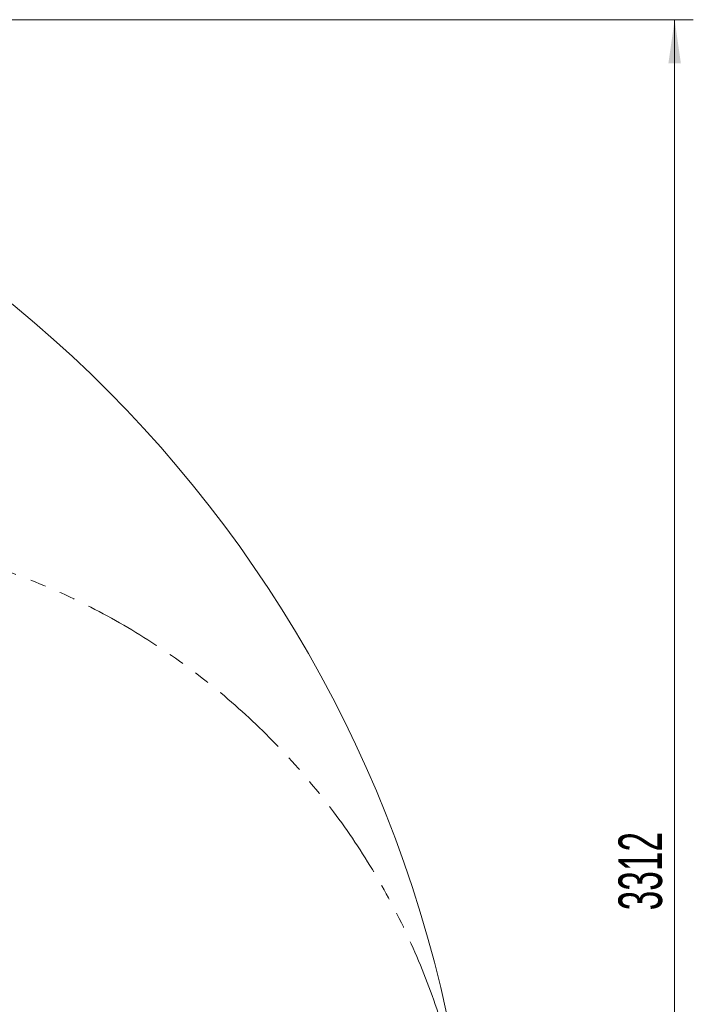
# Model space of a CAD drawing. Header units: millimetres. Extents: x 0 to 14900, y 0 to 10500.
# Tile 23 of 47: x 5371 to 6724, y 5878 to 7856. Entities that reach past the tile are written whole.
import ezdxf

# ---------------------------------------------------------------- set-up
doc = ezdxf.new("R2010")
doc.units = ezdxf.units.MM
doc.header["$LTSCALE"] = 25
doc.linetypes.add('PHANTOM', pattern=[12.7, 6.35, -1.27, 1.27, -1.27, 1.27, -1.27])
doc.styles.add('SLDTEXTSTYLE0', font='TXT', dxfattribs={"width": 0.605})
doc.dimstyles.new('SLDDIMSTYLE0', dxfattribs={"dimtxt": 87.5, "dimasz": 87.5, "dimexe": 0, "dimexo": 0.0625, "dimgap": 21.875, "dimtad": 1, "dimdec": 0, "dimrnd": 1e-09, "dimzin": 12, "dimdsep": 46, "dimtxsty": 'SLDTEXTSTYLE0', "dimsah": 1, "dimcen": 0.09, "dimadec": 0, "dimazin": 3, "dimtfac": 1, "dimtofl": 0, "dimtmove": 0, "dimatfit": 3, "dimfxl": 1, "dimfrac": 2, "dimtolj": 1, "dimtzin": 12, "dimarcsym": 0})

# ---------------------------------------------------------------- blocks, each defined once
blk = doc.blocks.new('_D_5')
at = {"color": 7, "linetype": 'Continuous', "lineweight": 0}
for p, q in [((3803.9, 7856.4), (6724.2, 7856.4)), ((6686.7, 7856.4), (6686.7, 4544.6)), ((3932.7, 4544.6), (6724.2, 4544.6))]:
    blk.add_line(p, q, dxfattribs=at)
at = {"color": 7, "linetype": 'Continuous', "lineweight": 18}
for points in [[(6686.7, 7856.4), (6674.2, 7768.9), (6699.2, 7768.9)], [(6686.7, 4544.6), (6699.2, 4632.1), (6674.2, 4632.1)]]:
    blk.add_solid(points, dxfattribs=at)
at = {"color": 7, "linetype": 'Continuous', "lineweight": 18, "insert": (6573.9, 6066.8), "char_height": 87.5, "attachment_point": 1, "rotation": 90, "style": 'SLDTEXTSTYLE0'}
blk.add_mtext('3312', dxfattribs=at)

msp = doc.modelspace()

# ---------------------------------------------------------------- linework, layer by layer
at = {"color": 7, "linetype": 'Continuous', "lineweight": 18}
msp.add_arc((3753.8725798, 5324.5923172), 2531.789341, 5, 155, dxfattribs=at)
at = {"color": 7, "linetype": 'PHANTOM', "lineweight": 18}
msp.add_arc((4874.5916151, 5422.6425278), 1406.789341, 5, 103.1733009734, dxfattribs=at)

# ---------------------------------------------------------------- dimensions: what is measured, and where the dimension line sits
at = {"color": 7, "linetype": 'Continuous', "lineweight": 18}
dim = msp.add_linear_dim(base=(6686.6938051, 4544.5923172), p1=(3753.8725798, 7856.3816582), p2=(3882.6725798, 4544.5923172), angle=90, dimstyle='SLDDIMSTYLE0', dxfattribs=at)
dim.commit()
dim.dimension.update_dxf_attribs({"geometry": '_D_5', "text_midpoint": (6686.6938051, 6200.4869877), "dimtype": 160})

doc.saveas('drawing.dxf')
